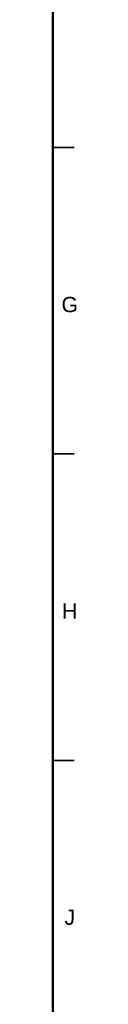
# Model space of a CAD drawing. Header units: millimetres. Extents: x 4 to 1188, y 1 to 840.
# Tile 202 of 203: x 1184 to 1187.64, y 380.69 to 541.37. Entities that reach past the tile are written whole.
import ezdxf

# ---------------------------------------------------------------- set-up
doc = ezdxf.new("R2010")
doc.units = ezdxf.units.MM
doc.layers.add('256', color=7, linetype='Continuous')
doc.styles.add('Arial Unicode MS', font='Arial Unicode MS')

msp = doc.modelspace()

# ---------------------------------------------------------------- linework, layer by layer
at = {"layer": '256', "color": 18, "linetype": 'Continuous', "lineweight": 50}
msp.add_line((1184, 836), (1184, 5), dxfattribs=at)
at = {"layer": '256', "color": 18, "linetype": 'Continuous', "lineweight": 35}
for p, q in [((1184, 520.5), (1187.5, 520.5)), ((1184, 470.5), (1187.5, 470.5)), ((1184, 420.5), (1187.5, 420.5))]:
    msp.add_line(p, q, dxfattribs=at)

# ---------------------------------------------------------------- texts
at = {"layer": '256', "color": 18, "linetype": 'Continuous', "lineweight": 13, "char_height": 2.5, "attachment_point": 7, "line_spacing_factor": 1.047437, "style": 'Arial Unicode MS'}
for s, insert in [('\\fArial Unicode MS|b0|i0;\\W1.0000;G', (1185.3992, 493.6011)), ('\\fArial Unicode MS|b0|i0;\\W1.0000;H', (1185.4964, 443.6224)), ('\\fArial Unicode MS|b0|i0;\\W1.0000;J', (1185.8844, 393.6224))]:
    msp.add_mtext(s, dxfattribs=dict(at, insert=insert))

doc.saveas('drawing.dxf')
